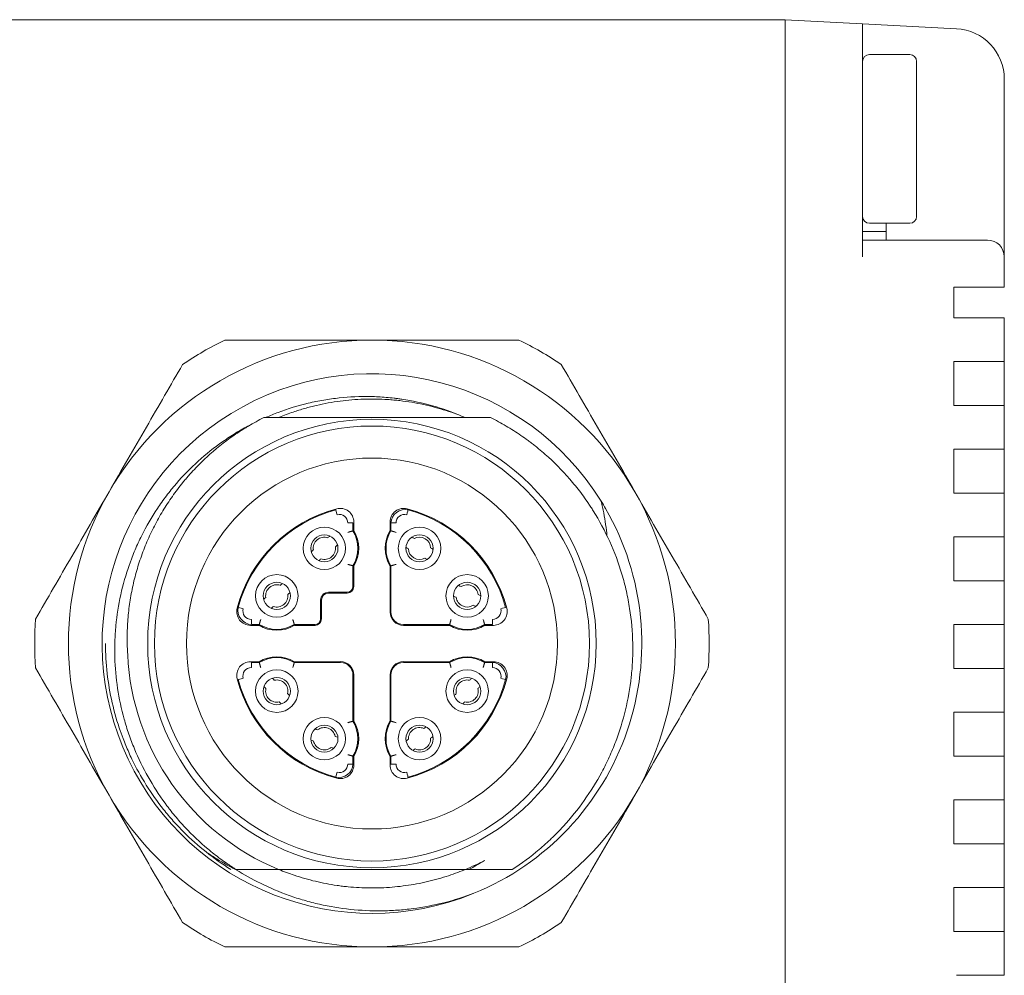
# Model space of a CAD drawing. Header units: millimetres. Extents: x 0 to 420, y 0 to 297.
# Tile 27 of 44: x 226 to 256, y 148 to 177. Entities that reach past the tile are written whole.
import ezdxf

# ---------------------------------------------------------------- set-up
doc = ezdxf.new("R2010")
doc.units = ezdxf.units.MM
doc.layers.add('1', color=7, linetype='Continuous', true_color=0xffffff)

msp = doc.modelspace()

# ---------------------------------------------------------------- linework, layer by layer
at = {"layer": '1', "color": 250, "linetype": 'Continuous', "lineweight": 18}
for p, q in [((249.114, 176.75), (217.114, 176.75)), ((249.114, 176.75), (251.414, 176.63)), ((249.114, 176.75), (249.114, 176.75)), ((251.414, 176.63), (254.193, 176.484)), ((251.414, 172.635), (251.414, 176.63)), ((252.814, 175.715), (251.614, 175.715)), ((253.014, 173.215), (253.014, 175.515)), ((255.614, 174.986), (255.614, 173.215)), ((253.014, 173.215), (253.014, 170.915)), ((255.614, 173.215), (255.614, 169.715)), ((249.114, 172.754), (249.114, 130.75)), ((251.414, 169.715), (251.414, 172.635)), ((251.614, 170.715), (252.814, 170.715)), ((252.114, 170.715), (252.114, 170.465)), ((252.114, 170.465), (251.414, 170.465)), ((254.167, 170.215), (251.414, 170.215)), ((252.114, 170.465), (252.114, 170.215)), ((255.114, 170.215), (254.167, 170.215)), ((255.614, 169.715), (255.614, 168.815)), ((254.114, 167.91), (254.114, 168.815)), ((254.114, 168.815), (254.193, 168.815)), ((255.614, 168.815), (254.193, 168.815)), ((254.193, 167.91), (254.114, 167.91)), ((254.193, 167.91), (255.614, 167.91)), ((255.614, 166.61), (255.614, 167.91)), ((254.114, 165.31), (254.114, 166.61)), ((254.114, 166.61), (254.193, 166.61)), ((255.614, 166.61), (254.193, 166.61)), ((255.614, 166.61), (255.614, 165.31)), ((254.193, 165.31), (254.114, 165.31)), ((254.193, 165.31), (255.614, 165.31)), ((255.614, 165.31), (255.614, 164.01)), ((254.114, 162.71), (254.114, 164.01)), ((254.193, 164.01), (254.114, 164.01)), ((255.614, 164.01), (254.193, 164.01)), ((255.614, 164.01), (255.614, 162.71)), ((254.193, 162.71), (254.114, 162.71)), ((254.193, 162.71), (255.614, 162.71)), ((255.614, 162.71), (255.614, 161.41)), ((236.325, 161.856), (236.325, 161.598)), ((237.403, 161.598), (237.403, 161.856)), ((237.427, 161.825), (237.427, 161.592)), ((236.325, 161.598), (236.302, 161.592)), ((237.427, 161.592), (237.403, 161.598)), ((254.114, 160.11), (254.114, 161.41)), ((254.193, 161.41), (254.114, 161.41)), ((255.614, 161.41), (254.193, 161.41)), ((255.614, 161.41), (255.614, 160.11)), ((236.302, 160.554), (236.325, 160.547)), ((236.325, 160.547), (236.325, 159.939)), ((237.403, 160.547), (237.427, 160.554)), ((237.403, 159.183), (237.403, 160.547)), ((254.193, 160.11), (254.114, 160.11)), ((254.193, 160.11), (255.614, 160.11)), ((255.614, 160.11), (255.614, 158.81)), ((236.133, 159.747), (235.579, 159.747)), ((235.368, 159.536), (235.368, 158.981)), ((233.516, 158.789), (233.259, 158.789)), ((233.29, 158.813), (233.523, 158.813)), ((233.523, 158.813), (233.516, 158.789)), ((234.568, 158.789), (234.561, 158.813)), ((235.176, 158.789), (234.568, 158.789)), ((237.797, 158.813), (239.168, 158.813)), ((239.161, 158.789), (237.797, 158.789)), ((239.168, 158.813), (239.161, 158.789)), ((240.212, 158.789), (240.206, 158.813)), ((240.47, 158.789), (240.212, 158.789)), ((254.114, 157.51), (254.114, 158.81)), ((254.193, 158.81), (254.114, 158.81)), ((255.614, 158.81), (254.193, 158.81)), ((255.614, 158.81), (255.614, 157.51)), ((233.259, 157.711), (233.516, 157.711)), ((233.516, 157.711), (233.523, 157.688)), ((234.561, 157.688), (234.568, 157.711)), ((235.932, 157.688), (234.561, 157.688)), ((234.568, 157.711), (235.932, 157.711)), ((237.797, 157.711), (239.161, 157.711)), ((239.161, 157.711), (239.168, 157.688)), ((240.206, 157.688), (240.212, 157.711)), ((240.439, 157.688), (240.206, 157.688)), ((240.212, 157.711), (240.47, 157.711)), ((254.193, 157.51), (254.114, 157.51)), ((254.193, 157.51), (255.614, 157.51)), ((255.614, 157.51), (255.614, 156.21)), ((236.325, 157.318), (236.325, 155.954)), ((237.403, 155.954), (237.403, 157.318)), ((237.427, 157.318), (237.427, 155.947)), ((254.114, 154.91), (254.114, 156.21)), ((254.193, 156.21), (254.114, 156.21)), ((255.614, 156.21), (254.193, 156.21)), ((255.614, 156.21), (255.614, 154.91)), ((236.325, 155.954), (236.302, 155.947)), ((237.427, 155.947), (237.403, 155.954)), ((236.302, 154.909), (236.325, 154.902)), ((236.302, 154.676), (236.302, 154.909)), ((236.325, 154.902), (236.325, 154.645)), ((237.403, 154.902), (237.427, 154.909)), ((237.403, 154.645), (237.403, 154.902)), ((254.193, 154.91), (254.114, 154.91)), ((254.193, 154.91), (255.614, 154.91)), ((255.614, 154.91), (255.614, 153.61)), ((254.114, 152.31), (254.114, 153.61)), ((254.193, 153.61), (254.114, 153.61)), ((255.614, 153.61), (254.193, 153.61)), ((255.614, 153.61), (255.614, 152.31)), ((254.193, 152.31), (254.114, 152.31)), ((254.193, 152.31), (255.614, 152.31)), ((255.614, 152.31), (255.614, 151.01)), ((254.114, 149.71), (254.114, 151.01)), ((254.193, 151.01), (254.114, 151.01)), ((255.614, 151.01), (254.193, 151.01)), ((255.614, 151.01), (255.614, 149.71)), ((254.193, 149.71), (254.114, 149.71)), ((254.193, 149.71), (255.614, 149.71)), ((255.614, 149.71), (255.614, 148.41)), ((255.614, 148.41), (254.193, 148.41))]:
    msp.add_line(p, q, dxfattribs=at)
at = {"layer": '1', "color": 250, "linetype": 'Continuous', "lineweight": 13}
for p, q in [((249.114, 176.75), (251.414, 176.63)), ((254.193, 176.484), (251.414, 176.63)), ((255.614, 173.215), (255.614, 174.986)), ((254.167, 170.215), (251.414, 170.215)), ((255.614, 169.715), (255.614, 168.815)), ((255.614, 167.91), (255.614, 166.61)), ((255.614, 165.31), (255.614, 164.01)), ((255.614, 162.71), (255.614, 161.41)), ((236.301, 161.592), (236.301, 161.825)), ((237.428, 161.825), (237.428, 161.592)), ((236.301, 159.939), (236.301, 160.554)), ((237.428, 160.554), (237.428, 159.183)), ((255.614, 160.11), (255.614, 158.81)), ((235.413, 159.702), (235.43, 159.685)), ((235.579, 159.771), (236.133, 159.771)), ((236.252, 159.82), (236.269, 159.803)), ((235.343, 158.981), (235.343, 159.536)), ((235.295, 158.862), (235.312, 158.845)), ((237.535, 158.921), (237.518, 158.905)), ((233.29, 158.814), (233.523, 158.814)), ((234.561, 158.814), (235.176, 158.814)), ((237.797, 158.814), (239.168, 158.814)), ((240.205, 158.814), (240.439, 158.814)), ((233.523, 157.687), (233.29, 157.687)), ((235.932, 157.687), (234.561, 157.687)), ((239.168, 157.687), (237.797, 157.687)), ((240.439, 157.687), (240.205, 157.687)), ((236.193, 157.579), (236.21, 157.596)), ((237.535, 157.579), (237.518, 157.596)), ((255.614, 157.51), (255.614, 156.21)), ((236.301, 155.947), (236.301, 157.318)), ((237.428, 157.318), (237.428, 155.947)), ((236.301, 154.676), (236.301, 154.909)), ((237.428, 154.909), (237.428, 154.676)), ((255.614, 154.91), (255.614, 153.61)), ((255.614, 152.31), (255.614, 151.01)), ((255.614, 149.71), (255.614, 148.41))]:
    msp.add_line(p, q, dxfattribs=at)
for centre, radius, start, end in [((254.114, 174.986), 1.5, 0, 87), ((236.864, 158.25), 6.45, 0, 180), ((236.864, 158.25), 4.105, 105.1211, 164.8789), ((236.864, 158.25), 4.105, 15.1211, 74.8789), ((235.453, 161.073), 0.994, 328.5324, 31.4676), ((238.275, 161.073), 0.994, 148.5324, 211.4676), ((235.579, 159.536), 0.236, 90, 180), ((236.133, 159.939), 0.167, 270, 0), ((237.797, 159.183), 0.369, 180, 270), ((235.176, 158.981), 0.167, 270, 0), ((234.042, 159.662), 0.994, 238.5324, 301.4676), ((239.687, 159.662), 0.994, 238.5324, 301.4676), ((236.864, 158.25), 6.45, 180, 0), ((234.042, 156.839), 0.994, 58.5324, 121.4676), ((235.932, 157.318), 0.369, 360, 90), ((237.797, 157.318), 0.369, 90, 180), ((239.687, 156.839), 0.994, 58.5324, 121.4676), ((236.864, 158.25), 4.105, 195.1211, 254.8789), ((236.864, 158.25), 4.105, 285.1211, 344.8789), ((235.453, 155.428), 0.994, 328.5324, 31.4676), ((238.275, 155.428), 0.994, 148.5324, 211.4676)]:
    msp.add_arc(centre, radius, start, end, dxfattribs=at)
at = {"layer": '1', "color": 250, "linetype": 'Continuous', "lineweight": 18}
for centre, radius, start, end in [((254.114, 174.986), 1.5, 0, 87), ((251.614, 175.515), 0.2, 90, 180), ((252.814, 175.515), 0.2, 0, 90), ((251.614, 170.915), 0.2, 180, 270), ((252.814, 170.915), 0.2, 270, 0), ((255.114, 169.715), 0.5, 0, 90), ((236.864, 158.25), 9, 90, 150), ((236.864, 158.25), 10, 115.8419, 124.1581), ((236.864, 158.25), 9, 30, 90), ((236.864, 158.25), 10, 55.8419, 64.1581), ((236.864, 158.25), 8, 31.8129, 292.2004), ((236.864, 158.25), 7.25, 67.6675, 68.3074), ((236.864, 158.25), 6.65, 0, 180), ((236.864, 158.25), 5.5, 90, 270), ((236.864, 158.25), 5.5, 270, 90), ((236.864, 158.25), 9, 150, 210), ((236.864, 158.25), 9, 330, 30), ((236.864, 158.25), 8, 30, 31.8129), ((236.864, 158.25), 4.13, 104.6461, 165.3539), ((236.864, 158.25), 4.13, 14.6461, 75.3539), ((236.864, 158.25), 8, 292.2004, 30), ((235.453, 161.073), 0.63, 90, 270), ((235.453, 161.073), 0.403, 360, 180), ((235.453, 161.073), 0.63, 270, 90), ((235.453, 161.073), 1.018, 328.9247, 31.0753), ((238.275, 161.073), 1.018, 148.9247, 211.0753), ((238.275, 161.073), 0.63, 90, 270), ((238.275, 161.073), 0.403, 360, 180), ((238.275, 161.073), 0.63, 270, 90), ((235.453, 161.073), 0.33, 72.0259, 187.9741), ((238.275, 161.073), 0.33, 2.0259, 117.9741), ((235.453, 161.073), 0.403, 180, 360), ((235.453, 161.073), 0.33, 252.0259, 7.9741), ((238.275, 161.073), 0.403, 180, 360), ((238.275, 161.073), 0.33, 182.0259, 297.9741), ((234.042, 159.662), 0.63, 90, 270), ((234.042, 159.662), 0.63, 270, 90), ((239.687, 159.662), 0.63, 90, 270), ((239.687, 159.662), 0.63, 270, 90), ((234.042, 159.662), 0.403, 360, 180), ((234.042, 159.662), 0.33, 72.0259, 187.9741), ((239.687, 159.662), 0.403, 360, 180), ((239.687, 159.662), 0.33, 7.0259, 122.9741), ((234.042, 159.662), 0.33, 252.0259, 7.9741), ((235.579, 159.536), 0.235, 90, 180), ((235.579, 159.536), 0.211, 90, 180), ((236.133, 159.939), 0.192, 270, 0), ((236.133, 159.939), 0.168, 270, 0), ((234.042, 159.662), 0.403, 180, 360), ((239.687, 159.662), 0.403, 180, 360), ((239.687, 159.662), 0.33, 187.0259, 302.9741), ((237.797, 159.183), 0.394, 180, 270), ((237.797, 159.183), 0.37, 180, 270), ((236.864, 158.25), 10, 175.8419, 184.1581), ((235.176, 158.981), 0.192, 270, 360), ((235.176, 158.981), 0.168, 270, 0), ((236.864, 158.25), 10, 355.8419, 4.1581), ((234.042, 159.662), 1.018, 238.9247, 301.0753), ((239.687, 159.662), 1.018, 238.9247, 301.0753), ((236.864, 158.25), 6.65, 180, 0), ((236.864, 158.25), 7.25, 182.6267, 247.5387), ((234.042, 156.839), 1.018, 58.9247, 121.0753), ((235.932, 157.318), 0.394, 0, 90), ((235.932, 157.318), 0.37, 360, 90), ((237.797, 157.318), 0.394, 90, 180), ((237.797, 157.318), 0.37, 90, 180), ((239.687, 156.839), 1.018, 58.9247, 121.0753), ((234.042, 156.839), 0.63, 90, 270), ((234.042, 156.839), 0.63, 270, 90), ((239.687, 156.839), 0.63, 90, 270), ((239.687, 156.839), 0.63, 270, 90), ((236.864, 158.25), 4.13, 194.6461, 255.3539), ((234.042, 156.839), 0.403, 0, 180), ((234.042, 156.839), 0.33, 347.0259, 102.9741), ((236.864, 158.25), 4.13, 284.6461, 345.3539), ((239.687, 156.839), 0.403, 360, 180), ((239.687, 156.839), 0.33, 77.0259, 192.9741), ((234.042, 156.839), 0.403, 180, 0), ((234.042, 156.839), 0.33, 167.0259, 282.9741), ((239.687, 156.839), 0.403, 180, 360), ((239.687, 156.839), 0.33, 257.0259, 12.9741), ((235.453, 155.428), 0.63, 90, 270), ((235.453, 155.428), 0.63, 270, 90), ((235.453, 155.428), 1.018, 328.9247, 31.0753), ((238.275, 155.428), 1.018, 148.9247, 211.0753), ((238.275, 155.428), 0.995, 148.5452, 211.4548), ((238.275, 155.428), 0.63, 90, 270), ((238.275, 155.428), 0.63, 270, 90), ((235.453, 155.428), 0.403, 0, 180), ((235.453, 155.428), 0.33, 12.0259, 127.9741), ((238.275, 155.428), 0.403, 360, 180), ((238.275, 155.428), 0.33, 67.0259, 182.9741), ((235.453, 155.428), 0.403, 180, 0), ((235.453, 155.428), 0.33, 192.0259, 307.9741), ((238.275, 155.428), 0.403, 180, 360), ((238.275, 155.428), 0.33, 247.0259, 2.9741), ((236.864, 158.25), 9, 210, 270), ((236.864, 158.25), 9, 270, 330), ((236.864, 158.25), 7.9, 231.4772, 238.0061), ((236.864, 158.25), 7.25, 292.4613, 297.417), ((236.864, 158.25), 10, 235.8419, 244.1581), ((236.864, 158.25), 10, 295.8419, 304.1581)]:
    msp.add_arc(centre, radius, start, end, dxfattribs=at)
at = {"layer": '1', "color": 250, "linetype": 'Continuous', "lineweight": 18, "extrusion": (-1.91347e-06, -2.04202e-06, 1)}
msp.add_arc((235.898, 161.825, -0.001), 0.252, 359.9992, 105.1184, dxfattribs=at)
at = {"layer": '1', "color": 250, "linetype": 'Continuous', "lineweight": 18, "extrusion": (1.95921e-06, -2.17849e-06, 1)}
msp.add_arc((237.83, 161.825, 0), 0.252, 74.8816, 180.0008, dxfattribs=at)
at = {"layer": '1', "color": 250, "linetype": 'Continuous', "lineweight": 18, "extrusion": (2.17849e-06, 1.9592e-06, 1)}
msp.add_arc((233.289, 159.216, 0.001), 0.252, 164.8816, 270.0008, dxfattribs=at)
at = {"layer": '1', "color": 250, "linetype": 'Continuous', "lineweight": 18, "extrusion": (-2.04202e-06, 1.91347e-06, 1)}
msp.add_arc((240.439, 159.216, 0), 0.252, 269.9992, 15.1183, dxfattribs=at)
at = {"layer": '1', "color": 250, "linetype": 'Continuous', "lineweight": 18, "extrusion": (2.04202e-06, -1.91347e-06, 1)}
msp.add_arc((233.289, 157.285, 0), 0.252, 89.9992, 195.1183, dxfattribs=at)
at = {"layer": '1', "color": 250, "linetype": 'Continuous', "lineweight": 18, "extrusion": (-2.17849e-06, -1.95921e-06, 1)}
msp.add_arc((240.439, 157.285, -0.001), 0.252, 344.8784, 90.0008, dxfattribs=at)
at = {"layer": '1', "color": 250, "linetype": 'Continuous', "lineweight": 18, "extrusion": (-1.9592e-06, 2.17849e-06, 1)}
msp.add_arc((235.898, 154.676, 0), 0.252, 254.8816, 0.0008, dxfattribs=at)
at = {"layer": '1', "color": 250, "linetype": 'Continuous', "lineweight": 18, "extrusion": (1.91347e-06, 2.04202e-06, 1)}
msp.add_arc((237.83, 154.676, 0.001), 0.252, 179.9992, 285.1184, dxfattribs=at)
at = {"layer": '1', "color": 250, "linetype": 'Continuous', "lineweight": 18}
for centre, major_axis, ratio, start_param, end_param in [((235.833, 162.068), (-0.039, 0.146), 0.000002, 0.005235, 1.570804), ((235.922, 161.856), (0.246, 0.319), 0.999963, 5.368724, 7.195603), ((237.806, 161.856), (0.246, -0.319), 0.999963, 2.229175, 4.056054), ((237.896, 162.068), (-0.039, -0.146), 0.000002, 1.570789, 3.136358), ((236.15, 161.825), (-0.151, 0), 0.000002, 1.570807, 3.136358), ((237.578, 161.825), (-0.151, 0), 0.000002, 0.005234, 1.570786), ((233.259, 159.192), (0.319, 0.246), 0.999963, 2.229175, 4.056054), ((233.046, 159.282), (0.146, -0.039), 0.000002, 1.57078, 3.136358), ((240.47, 159.192), (0.319, -0.246), 0.999963, 5.368724, 7.195603), ((240.682, 159.282), (0.146, 0.039), 0.000002, 0.005235, 1.570804), ((233.29, 158.964), (0, -0.151), 0.000002, 0.005234, 1.570804), ((240.439, 158.964), (0, 0.151), 0.000002, 1.570807, 3.136359), ((233.259, 157.308), (-0.319, 0.246), 0.999963, 5.368724, 7.195603), ((233.29, 157.536), (0, -0.151), 0.000002, 1.570807, 3.136358), ((240.439, 157.536), (0, 0.151), 0.000002, 0.005234, 1.570804), ((240.47, 157.308), (-0.319, -0.246), 0.999963, 2.229175, 4.056054), ((233.046, 157.219), (-0.146, -0.039), 0.000002, 0.005235, 1.570804), ((240.682, 157.219), (-0.146, 0.039), 0.000002, 1.57078, 3.136358), ((235.922, 154.645), (-0.246, 0.319), 0.999963, 2.229175, 4.056054), ((236.15, 154.676), (0.151, 0), 0.000002, 0.005234, 1.570804), ((237.806, 154.645), (-0.246, -0.319), 0.999963, 5.368724, 7.195603), ((237.578, 154.676), (0.151, 0), 0.000002, 1.570789, 3.136358), ((235.833, 154.432), (0.039, 0.146), 0.000002, 1.57078, 3.136358), ((237.896, 154.432), (0.039, -0.146), 0.000002, 0.005235, 1.570813)]:
    msp.add_ellipse(centre, major_axis=major_axis, ratio=ratio, start_param=start_param, end_param=end_param, dxfattribs=at)
for points, knots in [([(249.114, 172.754), (249.114, 173.277), (249.114, 173.8), (249.114, 174.766), (249.114, 175.209), (249.114, 175.948), (249.114, 176.244), (249.114, 176.645), (249.114, 176.75), (249.114, 176.75)], [0, 0, 0, 0, 0.25, 0.25, 0.5, 0.5, 0.75, 0.75, 1, 1, 1, 1]), ([(236.864, 167.25), (236.489, 167.25), (236.117, 167.25), (235.379, 167.25), (235.014, 167.25), (233.925, 167.25), (233.211, 167.25), (232.505, 167.25)], [0, 0, 0, 0, 0.25, 0.25, 0.5, 0.5, 1, 1, 1, 1]), ([(241.223, 167.25), (240.517, 167.25), (239.803, 167.25), (238.715, 167.25), (238.349, 167.25), (237.612, 167.25), (237.24, 167.25), (236.864, 167.25)], [0, 0, 0, 0, 0.5, 0.5, 0.75, 0.75, 1, 1, 1, 1]), ([(231.249, 166.525), (230.897, 165.914), (230.54, 165.296), (229.995, 164.353), (229.813, 164.036), (229.444, 163.398), (229.258, 163.076), (229.07, 162.75)], [0, 0, 0, 0, 0.5, 0.5, 0.75, 0.75, 1, 1, 1, 1]), ([(244.658, 162.75), (244.471, 163.076), (244.285, 163.398), (243.916, 164.036), (243.733, 164.353), (243.189, 165.296), (242.832, 165.914), (242.479, 166.525)], [0, 0, 0, 0, 0.25, 0.25, 0.5, 0.5, 1, 1, 1, 1]), ([(239.544, 164.987), (239.256, 165.11), (238.963, 165.214), (238.365, 165.384), (238.061, 165.449), (237.713, 165.501), (237.674, 165.507), (237.596, 165.517), (237.48, 165.532), (237.364, 165.543), (237.131, 165.563), (236.976, 165.571), (236.512, 165.58), (236.204, 165.567), (235.742, 165.518), (235.588, 165.497), (235.357, 165.457), (235.28, 165.443), (235.127, 165.411), (235.051, 165.395), (234.671, 165.304), (234.375, 165.214), (233.964, 165.059), (233.842, 165.01), (233.723, 164.958)], [0, 0, 0, 0, 0.155703, 0.155703, 0.311405, 0.311405, 0.330868, 0.330868, 0.350331, 0.389257, 0.389257, 0.467108, 0.467108, 0.62281, 0.62281, 0.700662, 0.700662, 0.739587, 0.739587, 0.778513, 0.778513, 0.934216, 0.934216, 1, 1, 1, 1]), ([(239.379, 165.05), (239.168, 165.128), (238.955, 165.196), (238.51, 165.315), (238.279, 165.365), (237.928, 165.423), (237.81, 165.439), (237.632, 165.46), (237.572, 165.466), (237.453, 165.477), (237.394, 165.481), (237.097, 165.501), (236.86, 165.504), (236.389, 165.489), (236.153, 165.469), (235.684, 165.408), (235.451, 165.365), (235.16, 165.297), (235.101, 165.283), (234.986, 165.253), (234.814, 165.206), (234.644, 165.153), (234.393, 165.068), (234.256, 165.016), (234.12, 164.961)], [0, 0, 0, 0, 0.12538, 0.12538, 0.257498, 0.257498, 0.323557, 0.323557, 0.356586, 0.356586, 0.389615, 0.389615, 0.521733, 0.521733, 0.653851, 0.653851, 0.785969, 0.785969, 0.818998, 0.818998, 0.852028, 0.918087, 0.918087, 1, 1, 1, 1]), ([(233.282, 164.748), (233.267, 164.74), (233.253, 164.733), (233.17, 164.689), (233.101, 164.652), (232.966, 164.574), (232.898, 164.535), (232.698, 164.412), (232.568, 164.327), (232.186, 164.06), (231.945, 163.868), (231.486, 163.453), (231.269, 163.231), (231.039, 162.964), (231.014, 162.935), (230.963, 162.875), (230.889, 162.784), (230.817, 162.692), (230.676, 162.506), (230.586, 162.38), (230.33, 161.993), (230.175, 161.726), (229.967, 161.31), (229.902, 161.169), (229.81, 160.954), (229.781, 160.882), (229.738, 160.772), (229.724, 160.736), (229.697, 160.662), (229.578, 160.332), (229.482, 159.997), (229.349, 159.393), (229.301, 159.088), (229.257, 158.624), (229.247, 158.468), (229.237, 158.155), (229.236, 157.999), (229.249, 157.534), (229.277, 157.226), (229.369, 156.615), (229.434, 156.312), (229.538, 155.936), (229.56, 155.861), (229.606, 155.712), (229.631, 155.637), (229.707, 155.416), (229.762, 155.271), (229.939, 154.842), (230.075, 154.564), (230.378, 154.025), (230.546, 153.764), (230.754, 153.48), (230.778, 153.449), (230.825, 153.386), (230.896, 153.294), (231.067, 153.082), (231.221, 152.907), (231.538, 152.569), (231.763, 152.357), (232.118, 152.058), (232.24, 151.962), (232.428, 151.823), (232.491, 151.777), (232.587, 151.71), (232.62, 151.688), (232.684, 151.644), (232.717, 151.623), (232.768, 151.589), (232.786, 151.577), (232.805, 151.566)], [0, 0, 0, 0, 0.003037, 0.003037, 0.017638, 0.017638, 0.032239, 0.032239, 0.061441, 0.061441, 0.119846, 0.119846, 0.17825, 0.17825, 0.185551, 0.185551, 0.192851, 0.207452, 0.207452, 0.236655, 0.236655, 0.295059, 0.295059, 0.324261, 0.324261, 0.338862, 0.338862, 0.346163, 0.346163, 0.353463, 0.411868, 0.411868, 0.470272, 0.470272, 0.499474, 0.499474, 0.528677, 0.528677, 0.587081, 0.587081, 0.645485, 0.645485, 0.660086, 0.660086, 0.674688, 0.674688, 0.70389, 0.70389, 0.762294, 0.762294, 0.820699, 0.820699, 0.827999, 0.827999, 0.8353, 0.849901, 0.879103, 0.879103, 0.937507, 0.937507, 0.966709, 0.966709, 0.981311, 0.981311, 0.988611, 0.988611, 0.995912, 0.995912, 1, 1, 1, 1]), ([(233.659, 164.95), (233.504, 164.872), (233.352, 164.789), (233.166, 164.678), (233.129, 164.656), (233.055, 164.61), (232.946, 164.541), (232.838, 164.469), (232.485, 164.224), (232.218, 164.009), (231.84, 163.661), (231.718, 163.54), (231.541, 163.352), (231.454, 163.256), (231.369, 163.158), (231.314, 163.092), (231.286, 163.059), (231.149, 162.891), (231.045, 162.754), (230.847, 162.473), (230.753, 162.33), (230.576, 162.037), (230.408, 161.738), (230.262, 161.427), (230.16, 161.189), (230.127, 161.109), (230.065, 160.947), (230.035, 160.866), (229.951, 160.621), (229.85, 160.293), (229.773, 159.96), (229.707, 159.624), (229.681, 159.455), (229.639, 159.114), (229.624, 158.943), (229.611, 158.684), (229.608, 158.597), (229.605, 158.424), (229.605, 158.337), (229.607, 158.25)], [0, 0, 0, 0, 0.0625, 0.0625, 0.078125, 0.078125, 0.09375, 0.125, 0.125, 0.25, 0.25, 0.3125, 0.3125, 0.34375, 0.359375, 0.359375, 0.375, 0.375, 0.4375, 0.4375, 0.5, 0.5, 0.5625, 0.625, 0.625, 0.65625, 0.65625, 0.6875, 0.6875, 0.75, 0.8125, 0.8125, 0.875, 0.875, 0.9375, 0.9375, 0.96875, 0.96875, 1, 1, 1, 1]), ([(240.383, 164.95), (240.118, 164.95), (239.851, 164.95), (239.309, 164.95), (239.035, 164.95), (238.479, 164.95), (238.197, 164.95), (237.767, 164.95), (237.623, 164.95), (237.404, 164.95), (237.331, 164.95), (237.184, 164.95), (237.111, 164.95), (236.745, 164.95), (236.456, 164.95), (235.882, 164.95), (235.598, 164.95), (235.035, 164.95), (234.756, 164.95), (234.41, 164.95), (234.34, 164.95), (234.203, 164.95), (233.997, 164.95), (233.794, 164.95), (233.659, 164.95)], [0, 0, 0, 0, 0.125, 0.125, 0.25, 0.25, 0.375, 0.375, 0.4375, 0.4375, 0.46875, 0.46875, 0.5, 0.5, 0.625, 0.625, 0.75, 0.75, 0.875, 0.875, 0.90625, 0.90625, 0.9375, 1, 1, 1, 1]), ([(244.597, 158.25), (244.59, 158.599), (244.559, 158.945), (244.479, 159.46), (244.447, 159.631), (244.389, 159.886), (244.368, 159.971), (244.324, 160.139), (244.301, 160.223), (244.177, 160.638), (244.056, 160.96), (243.772, 161.588), (243.609, 161.892), (243.401, 162.224), (243.377, 162.261), (243.33, 162.334), (243.257, 162.443), (243.183, 162.549), (243.03, 162.76), (242.924, 162.896), (242.592, 163.292), (242.354, 163.541), (241.971, 163.89), (241.839, 164.002), (241.668, 164.137), (241.634, 164.164), (241.564, 164.217), (241.46, 164.296), (241.353, 164.371), (241.138, 164.519), (240.992, 164.612), (240.692, 164.789), (240.539, 164.872), (240.383, 164.95)], [0, 0, 0, 0, 0.125, 0.125, 0.1875, 0.1875, 0.21875, 0.21875, 0.25, 0.25, 0.375, 0.375, 0.5, 0.5, 0.515625, 0.515625, 0.53125, 0.5625, 0.5625, 0.625, 0.625, 0.75, 0.75, 0.8125, 0.8125, 0.828125, 0.828125, 0.84375, 0.875, 0.875, 0.9375, 0.9375, 1, 1, 1, 1]), ([(229.07, 162.75), (228.882, 162.425), (228.696, 162.103), (228.327, 161.464), (228.145, 161.148), (227.601, 160.205), (227.243, 159.587), (226.891, 158.975)], [0, 0, 0, 0, 0.25, 0.25, 0.5, 0.5, 1, 1, 1, 1]), ([(246.838, 158.975), (246.485, 159.587), (246.128, 160.205), (245.584, 161.148), (245.401, 161.464), (245.032, 162.103), (244.846, 162.425), (244.658, 162.75)], [0, 0, 0, 0, 0.5, 0.5, 0.75, 0.75, 1, 1, 1, 1]), ([(243.831, 161.459), (243.829, 161.48), (243.804, 161.727), (243.765, 161.978), (243.719, 162.208)], [0, 0, 0, 0, 0.08707, 1, 1, 1, 1]), ([(236.15, 161.547), (236.16, 161.55), (236.17, 161.553), (236.189, 161.559), (236.198, 161.562), (236.216, 161.567), (236.225, 161.57), (236.241, 161.574), (236.249, 161.577), (236.259, 161.58), (236.263, 161.581), (236.269, 161.583), (236.272, 161.583), (236.281, 161.586), (236.285, 161.587), (236.293, 161.589), (236.296, 161.59), (236.3, 161.591), (236.301, 161.592), (236.302, 161.592)], [0, 0, 0, 0, 0.125, 0.125, 0.25, 0.25, 0.375, 0.375, 0.5, 0.5, 0.5625, 0.5625, 0.625, 0.625, 0.75, 0.75, 0.875, 0.875, 1, 1, 1, 1]), ([(237.578, 161.547), (237.569, 161.55), (237.559, 161.553), (237.54, 161.559), (237.531, 161.562), (237.513, 161.567), (237.504, 161.57), (237.487, 161.574), (237.48, 161.577), (237.469, 161.58), (237.466, 161.581), (237.459, 161.583), (237.456, 161.583), (237.448, 161.586), (237.443, 161.587), (237.435, 161.589), (237.432, 161.59), (237.428, 161.591), (237.427, 161.592), (237.427, 161.592)], [0, 0, 0, 0, 0.125, 0.125, 0.25, 0.25, 0.375, 0.375, 0.5, 0.5, 0.5625, 0.5625, 0.625, 0.625, 0.75, 0.75, 0.875, 0.875, 1, 1, 1, 1]), ([(236.15, 160.598), (236.16, 160.595), (236.17, 160.592), (236.189, 160.587), (236.198, 160.584), (236.216, 160.578), (236.225, 160.576), (236.241, 160.571), (236.249, 160.569), (236.259, 160.566), (236.263, 160.565), (236.269, 160.563), (236.272, 160.562), (236.281, 160.56), (236.285, 160.558), (236.293, 160.556), (236.296, 160.555), (236.3, 160.554), (236.301, 160.554), (236.302, 160.554)], [0, 0, 0, 0, 0.125, 0.125, 0.25, 0.25, 0.375, 0.375, 0.5, 0.5, 0.5625, 0.5625, 0.625, 0.625, 0.75, 0.75, 0.875, 0.875, 1, 1, 1, 1]), ([(237.427, 160.554), (237.427, 160.554), (237.428, 160.554), (237.431, 160.555), (237.432, 160.555), (237.435, 160.556), (237.437, 160.557), (237.443, 160.558), (237.448, 160.56), (237.456, 160.562), (237.459, 160.563), (237.466, 160.565), (237.469, 160.566), (237.48, 160.569), (237.487, 160.571), (237.504, 160.576), (237.512, 160.578), (237.53, 160.584), (237.54, 160.587), (237.554, 160.591), (237.559, 160.592), (237.568, 160.595), (237.573, 160.597), (237.578, 160.598)], [0, 0, 0, 0, 0.125, 0.125, 0.1875, 0.1875, 0.25, 0.25, 0.375, 0.375, 0.4375, 0.4375, 0.5, 0.5, 0.625, 0.625, 0.75, 0.75, 0.875, 0.875, 0.9375, 0.9375, 1, 1, 1, 1]), ([(233.567, 158.964), (233.566, 158.959), (233.564, 158.955), (233.561, 158.945), (233.56, 158.94), (233.556, 158.926), (233.553, 158.917), (233.547, 158.899), (233.545, 158.89), (233.54, 158.873), (233.538, 158.866), (233.535, 158.855), (233.534, 158.852), (233.532, 158.845), (233.531, 158.842), (233.529, 158.834), (233.527, 158.829), (233.526, 158.823), (233.525, 158.822), (233.524, 158.819), (233.524, 158.817), (233.523, 158.814), (233.523, 158.813), (233.523, 158.813)], [0, 0, 0, 0, 0.0625, 0.0625, 0.125, 0.125, 0.25, 0.25, 0.375, 0.375, 0.5, 0.5, 0.5625, 0.5625, 0.625, 0.625, 0.75, 0.75, 0.8125, 0.8125, 0.875, 0.875, 1, 1, 1, 1]), ([(234.516, 158.964), (234.518, 158.959), (234.519, 158.955), (234.522, 158.945), (234.524, 158.94), (234.528, 158.926), (234.531, 158.917), (234.536, 158.899), (234.539, 158.89), (234.544, 158.873), (234.546, 158.866), (234.549, 158.855), (234.55, 158.852), (234.552, 158.845), (234.553, 158.842), (234.555, 158.834), (234.556, 158.829), (234.558, 158.823), (234.558, 158.822), (234.559, 158.819), (234.56, 158.817), (234.561, 158.814), (234.561, 158.813), (234.561, 158.813)], [0, 0, 0, 0, 0.0625, 0.0625, 0.125, 0.125, 0.25, 0.25, 0.375, 0.375, 0.5, 0.5, 0.5625, 0.5625, 0.625, 0.625, 0.75, 0.75, 0.8125, 0.8125, 0.875, 0.875, 1, 1, 1, 1]), ([(239.212, 158.964), (239.209, 158.955), (239.206, 158.945), (239.2, 158.926), (239.198, 158.917), (239.192, 158.899), (239.19, 158.89), (239.185, 158.874), (239.183, 158.866), (239.18, 158.855), (239.179, 158.852), (239.177, 158.845), (239.176, 158.842), (239.174, 158.834), (239.172, 158.829), (239.17, 158.821), (239.169, 158.818), (239.168, 158.814), (239.168, 158.813), (239.168, 158.813)], [0, 0, 0, 0, 0.125, 0.125, 0.25, 0.25, 0.375, 0.375, 0.5, 0.5, 0.5625, 0.5625, 0.625, 0.625, 0.75, 0.75, 0.875, 0.875, 1, 1, 1, 1]), ([(240.161, 158.964), (240.164, 158.955), (240.167, 158.945), (240.173, 158.926), (240.176, 158.917), (240.181, 158.899), (240.184, 158.89), (240.188, 158.874), (240.191, 158.866), (240.194, 158.855), (240.195, 158.852), (240.196, 158.845), (240.197, 158.842), (240.2, 158.834), (240.201, 158.829), (240.203, 158.821), (240.204, 158.818), (240.205, 158.814), (240.206, 158.813), (240.206, 158.813)], [0, 0, 0, 0, 0.125, 0.125, 0.25, 0.25, 0.375, 0.375, 0.5, 0.5, 0.5625, 0.5625, 0.625, 0.625, 0.75, 0.75, 0.875, 0.875, 1, 1, 1, 1]), ([(231.944, 152.07), (231.711, 152.255), (231.489, 152.453), (231.175, 152.768), (231.073, 152.875), (230.924, 153.041), (230.876, 153.098), (230.78, 153.211), (230.732, 153.269), (230.5, 153.56), (230.33, 153.801), (230.017, 154.3), (229.874, 154.557), (229.683, 154.955), (229.622, 155.09), (229.537, 155.295), (229.496, 155.399), (229.457, 155.503), (229.432, 155.573), (229.419, 155.608), (229.309, 155.925), (229.227, 156.209), (229.096, 156.782), (229.047, 157.072), (228.981, 157.657), (228.964, 157.952), (228.964, 158.25)], [0, 0, 0, 0, 0.125, 0.125, 0.1875, 0.1875, 0.21875, 0.21875, 0.25, 0.25, 0.375, 0.375, 0.5, 0.5, 0.5625, 0.5625, 0.59375, 0.609375, 0.609375, 0.625, 0.625, 0.75, 0.75, 0.875, 0.875, 1, 1, 1, 1]), ([(241.023, 151.55), (241.303, 151.731), (241.569, 151.929), (241.948, 152.249), (242.072, 152.36), (242.221, 152.503), (242.251, 152.532), (242.31, 152.591), (242.34, 152.62), (242.427, 152.709), (242.484, 152.769), (242.764, 153.074), (242.97, 153.33), (243.35, 153.865), (243.523, 154.145), (243.718, 154.509), (243.756, 154.583), (243.829, 154.731), (243.865, 154.807), (243.968, 155.033), (244.032, 155.186), (244.208, 155.647), (244.304, 155.961), (244.458, 156.599), (244.515, 156.924), (244.561, 157.337), (244.569, 157.42), (244.582, 157.586), (244.587, 157.669), (244.598, 157.918), (244.6, 158.084), (244.597, 158.25)], [0, 0, 0, 0, 0.125, 0.125, 0.1875, 0.1875, 0.203125, 0.203125, 0.21875, 0.21875, 0.25, 0.25, 0.375, 0.375, 0.5, 0.5, 0.53125, 0.53125, 0.5625, 0.5625, 0.625, 0.625, 0.75, 0.75, 0.875, 0.875, 0.90625, 0.90625, 0.9375, 0.9375, 1, 1, 1, 1]), ([(233.523, 157.688), (233.523, 157.688), (233.523, 157.687), (233.524, 157.683), (233.524, 157.682), (233.525, 157.679), (233.526, 157.677), (233.527, 157.672), (233.529, 157.667), (233.531, 157.658), (233.532, 157.655), (233.534, 157.649), (233.535, 157.645), (233.538, 157.635), (233.54, 157.627), (233.545, 157.611), (233.547, 157.602), (233.553, 157.584), (233.556, 157.575), (233.56, 157.56), (233.561, 157.556), (233.564, 157.546), (233.566, 157.541), (233.567, 157.536)], [0, 0, 0, 0, 0.125, 0.125, 0.1875, 0.1875, 0.25, 0.25, 0.375, 0.375, 0.4375, 0.4375, 0.5, 0.5, 0.625, 0.625, 0.75, 0.75, 0.875, 0.875, 0.9375, 0.9375, 1, 1, 1, 1]), ([(234.516, 157.536), (234.519, 157.546), (234.522, 157.556), (234.528, 157.575), (234.531, 157.584), (234.536, 157.602), (234.539, 157.611), (234.544, 157.627), (234.546, 157.635), (234.549, 157.645), (234.55, 157.649), (234.552, 157.655), (234.553, 157.658), (234.555, 157.667), (234.556, 157.671), (234.559, 157.679), (234.559, 157.682), (234.561, 157.686), (234.561, 157.688), (234.561, 157.688)], [0, 0, 0, 0, 0.125, 0.125, 0.25, 0.25, 0.375, 0.375, 0.5, 0.5, 0.5625, 0.5625, 0.625, 0.625, 0.75, 0.75, 0.875, 0.875, 1, 1, 1, 1]), ([(239.212, 157.536), (239.211, 157.541), (239.209, 157.546), (239.206, 157.556), (239.205, 157.56), (239.2, 157.575), (239.198, 157.584), (239.192, 157.602), (239.19, 157.611), (239.185, 157.627), (239.183, 157.635), (239.18, 157.645), (239.179, 157.649), (239.177, 157.655), (239.176, 157.658), (239.174, 157.667), (239.172, 157.672), (239.17, 157.677), (239.17, 157.679), (239.169, 157.682), (239.169, 157.683), (239.168, 157.687), (239.168, 157.688), (239.168, 157.688)], [0, 0, 0, 0, 0.0625, 0.0625, 0.125, 0.125, 0.25, 0.25, 0.375, 0.375, 0.5, 0.5, 0.5625, 0.5625, 0.625, 0.625, 0.75, 0.75, 0.8125, 0.8125, 0.875, 0.875, 1, 1, 1, 1]), ([(240.206, 157.688), (240.206, 157.688), (240.205, 157.687), (240.204, 157.683), (240.204, 157.682), (240.203, 157.679), (240.203, 157.677), (240.201, 157.672), (240.2, 157.667), (240.197, 157.658), (240.196, 157.655), (240.195, 157.649), (240.194, 157.645), (240.191, 157.635), (240.188, 157.627), (240.184, 157.611), (240.181, 157.602), (240.176, 157.584), (240.173, 157.575), (240.169, 157.56), (240.167, 157.556), (240.164, 157.546), (240.163, 157.541), (240.161, 157.536)], [0, 0, 0, 0, 0.125, 0.125, 0.1875, 0.1875, 0.25, 0.25, 0.375, 0.375, 0.4375, 0.4375, 0.5, 0.5, 0.625, 0.625, 0.75, 0.75, 0.875, 0.875, 0.9375, 0.9375, 1, 1, 1, 1]), ([(226.891, 157.525), (227.243, 156.914), (227.601, 156.296), (228.145, 155.353), (228.327, 155.036), (228.696, 154.398), (228.882, 154.076), (229.07, 153.75)], [0, 0, 0, 0, 0.5, 0.5, 0.75, 0.75, 1, 1, 1, 1]), ([(244.658, 153.75), (244.846, 154.076), (245.032, 154.398), (245.401, 155.036), (245.584, 155.353), (246.128, 156.296), (246.485, 156.914), (246.838, 157.525)], [0, 0, 0, 0, 0.25, 0.25, 0.5, 0.5, 1, 1, 1, 1]), ([(236.302, 155.947), (236.301, 155.947), (236.3, 155.947), (236.297, 155.946), (236.296, 155.945), (236.293, 155.945), (236.291, 155.944), (236.285, 155.942), (236.281, 155.941), (236.272, 155.939), (236.269, 155.938), (236.263, 155.936), (236.259, 155.935), (236.249, 155.932), (236.241, 155.93), (236.225, 155.925), (236.216, 155.922), (236.198, 155.917), (236.189, 155.914), (236.174, 155.91), (236.17, 155.908), (236.16, 155.905), (236.155, 155.904), (236.15, 155.902)], [0, 0, 0, 0, 0.125, 0.125, 0.1875, 0.1875, 0.25, 0.25, 0.375, 0.375, 0.4375, 0.4375, 0.5, 0.5, 0.625, 0.625, 0.75, 0.75, 0.875, 0.875, 0.9375, 0.9375, 1, 1, 1, 1]), ([(237.578, 155.902), (237.569, 155.905), (237.559, 155.908), (237.54, 155.914), (237.531, 155.917), (237.513, 155.922), (237.504, 155.925), (237.487, 155.93), (237.48, 155.932), (237.469, 155.935), (237.466, 155.936), (237.459, 155.938), (237.456, 155.939), (237.448, 155.941), (237.443, 155.942), (237.435, 155.945), (237.432, 155.946), (237.428, 155.947), (237.427, 155.947), (237.427, 155.947)], [0, 0, 0, 0, 0.125, 0.125, 0.25, 0.25, 0.375, 0.375, 0.5, 0.5, 0.5625, 0.5625, 0.625, 0.625, 0.75, 0.75, 0.875, 0.875, 1, 1, 1, 1]), ([(236.302, 154.909), (236.301, 154.909), (236.3, 154.909), (236.297, 154.91), (236.296, 154.91), (236.293, 154.911), (236.291, 154.912), (236.285, 154.913), (236.281, 154.915), (236.272, 154.917), (236.269, 154.918), (236.263, 154.92), (236.259, 154.921), (236.249, 154.924), (236.241, 154.926), (236.225, 154.931), (236.216, 154.934), (236.198, 154.939), (236.189, 154.942), (236.174, 154.946), (236.17, 154.948), (236.16, 154.95), (236.155, 154.952), (236.15, 154.953)], [0, 0, 0, 0, 0.125, 0.125, 0.1875, 0.1875, 0.25, 0.25, 0.375, 0.375, 0.4375, 0.4375, 0.5, 0.5, 0.625, 0.625, 0.75, 0.75, 0.875, 0.875, 0.9375, 0.9375, 1, 1, 1, 1]), ([(237.578, 154.953), (237.569, 154.95), (237.559, 154.947), (237.54, 154.942), (237.531, 154.939), (237.513, 154.934), (237.504, 154.931), (237.487, 154.926), (237.48, 154.924), (237.469, 154.921), (237.466, 154.92), (237.459, 154.918), (237.456, 154.917), (237.448, 154.915), (237.443, 154.913), (237.435, 154.911), (237.432, 154.91), (237.428, 154.909), (237.427, 154.909), (237.427, 154.909)], [0, 0, 0, 0, 0.125, 0.125, 0.25, 0.25, 0.375, 0.375, 0.5, 0.5, 0.5625, 0.5625, 0.625, 0.625, 0.75, 0.75, 0.875, 0.875, 1, 1, 1, 1]), ([(229.07, 153.75), (229.258, 153.425), (229.444, 153.103), (229.813, 152.464), (229.995, 152.148), (230.54, 151.205), (230.897, 150.587), (231.249, 149.975)], [0, 0, 0, 0, 0.25, 0.25, 0.5, 0.5, 1, 1, 1, 1]), ([(242.479, 149.975), (242.832, 150.587), (243.189, 151.205), (243.733, 152.148), (243.916, 152.464), (244.285, 153.103), (244.471, 153.425), (244.658, 153.75)], [0, 0, 0, 0, 0.5, 0.5, 0.75, 0.75, 1, 1, 1, 1]), ([(240.203, 151.815), (240.125, 151.767), (240.047, 151.72), (239.893, 151.632), (239.816, 151.591), (239.739, 151.55)], [0, 0, 0, 0, 0.510822, 0.510822, 1, 1, 1, 1]), ([(234.094, 151.55), (233.88, 151.55), (233.666, 151.55), (233.24, 151.55), (233.028, 151.55), (232.817, 151.55)], [0, 0, 0, 0, 0.499704, 0.499704, 1, 1, 1, 1]), ([(232.842, 151.542), (233.074, 151.395), (233.313, 151.261), (233.834, 151.003), (234.118, 150.882), (234.557, 150.726), (234.705, 150.678), (234.93, 150.613), (235.005, 150.592), (235.157, 150.553), (235.232, 150.535), (235.612, 150.449), (235.917, 150.399), (236.531, 150.334), (236.84, 150.319), (237.229, 150.324), (237.306, 150.326), (237.462, 150.332), (237.54, 150.337), (237.775, 150.353), (237.93, 150.369), (238.392, 150.429), (238.697, 150.488), (239.298, 150.639), (239.594, 150.732), (239.887, 150.843)], [0, 0, 0, 0, 0.112013, 0.112013, 0.238868, 0.238868, 0.302296, 0.302296, 0.33401, 0.33401, 0.365724, 0.365724, 0.492579, 0.492579, 0.619434, 0.619434, 0.651148, 0.651148, 0.682862, 0.682862, 0.746289, 0.746289, 0.873145, 0.873145, 1, 1, 1, 1]), ([(234.094, 151.55), (234.54, 151.55), (234.993, 151.55), (235.686, 151.55), (235.919, 151.55), (236.272, 151.55), (236.39, 151.55), (236.569, 151.55), (236.628, 151.55), (236.748, 151.55), (236.808, 151.55), (237.107, 151.55), (237.344, 151.55), (237.813, 151.55), (238.045, 151.55), (238.736, 151.55), (239.188, 151.55), (239.634, 151.55)], [0, 0, 0, 0, 0.25, 0.25, 0.375, 0.375, 0.4375, 0.4375, 0.46875, 0.46875, 0.5, 0.5, 0.625, 0.625, 0.75, 0.75, 1, 1, 1, 1]), ([(234.103, 151.547), (234.254, 151.485), (234.406, 151.428), (234.765, 151.307), (234.974, 151.248), (235.397, 151.147), (235.611, 151.106), (235.882, 151.067), (235.936, 151.06), (236.045, 151.047), (236.1, 151.041), (236.264, 151.024), (236.374, 151.016), (236.701, 150.999), (237.137, 150.996), (237.57, 151.031), (238.002, 151.087), (238.217, 151.124), (238.485, 151.184), (238.539, 151.196), (238.645, 151.222), (238.805, 151.263), (238.962, 151.31), (239.25, 151.401), (239.431, 151.467), (239.608, 151.54)], [0, 0, 0, 0, 0.086183, 0.086183, 0.202098, 0.202098, 0.318013, 0.318013, 0.346992, 0.346992, 0.375971, 0.375971, 0.433928, 0.433928, 0.549844, 0.665759, 0.665759, 0.781674, 0.781674, 0.810653, 0.810653, 0.839631, 0.897589, 0.897589, 1, 1, 1, 1]), ([(239.739, 151.55), (239.959, 151.55), (240.176, 151.55), (240.603, 151.55), (240.814, 151.55), (241.023, 151.55)], [0, 0, 0, 0, 0.5, 0.5, 1, 1, 1, 1]), ([(232.505, 149.25), (233.211, 149.25), (233.925, 149.25), (235.014, 149.25), (235.379, 149.25), (236.117, 149.25), (236.489, 149.25), (236.864, 149.25)], [0, 0, 0, 0, 0.5, 0.5, 0.75, 0.75, 1, 1, 1, 1]), ([(236.864, 149.25), (237.24, 149.25), (237.612, 149.25), (238.349, 149.25), (238.715, 149.25), (239.803, 149.25), (240.517, 149.25), (241.223, 149.25)], [0, 0, 0, 0, 0.25, 0.25, 0.5, 0.5, 1, 1, 1, 1])]:
    msp.add_open_spline(points, degree=3, knots=knots, dxfattribs=at)
for points in [[(243.719, 162.208), (243.713, 162.237), (243.701, 162.295), (243.682, 162.381), (243.669, 162.439), (243.662, 162.468)], [(237.935, 162.214), (237.697, 162.279), (237.427, 162.072), (237.427, 161.825)], [(235.555, 161.387), (235.576, 161.404), (235.596, 161.421), (235.616, 161.438)], [(235.837, 161.167), (235.819, 161.151), (235.799, 161.135), (235.78, 161.119)], [(238.056, 161.402), (238.077, 161.389), (238.098, 161.377), (238.121, 161.364)], [(235.069, 160.979), (235.088, 160.995), (235.107, 161.011), (235.126, 161.027)], [(237.946, 161.061), (237.922, 161.075), (237.899, 161.088), (237.877, 161.101)], [(238.605, 161.084), (238.629, 161.071), (238.652, 161.058), (238.674, 161.045)], [(235.351, 160.759), (235.33, 160.741), (235.31, 160.724), (235.29, 160.708)], [(238.495, 160.744), (238.474, 160.756), (238.452, 160.768), (238.43, 160.781)], [(234.144, 159.975), (234.164, 159.993), (234.185, 160.01), (234.205, 160.027)], [(234.426, 159.756), (234.407, 159.74), (234.388, 159.724), (234.369, 159.707)], [(239.439, 159.97), (239.461, 159.96), (239.484, 159.949), (239.507, 159.938)], [(240.014, 159.702), (240.04, 159.69), (240.064, 159.678), (240.089, 159.667)], [(233.658, 159.568), (233.676, 159.583), (233.695, 159.599), (233.715, 159.616)], [(239.359, 159.621), (239.334, 159.633), (239.309, 159.645), (239.285, 159.656)], [(232.9, 159.321), (232.836, 159.083), (233.043, 158.813), (233.29, 158.813)], [(233.94, 159.348), (233.919, 159.33), (233.899, 159.313), (233.879, 159.296)], [(239.934, 159.353), (239.912, 159.363), (239.889, 159.374), (239.866, 159.385)], [(229.607, 158.25), (229.61, 158.14), (229.614, 158.029), (229.622, 157.918)], [(240.828, 157.179), (240.892, 157.417), (240.685, 157.688), (240.439, 157.688)], [(233.914, 157.215), (233.931, 157.197), (233.949, 157.179), (233.968, 157.161)], [(239.761, 157.161), (239.78, 157.18), (239.799, 157.199), (239.818, 157.218)], [(233.72, 156.913), (233.7, 156.933), (233.681, 156.953), (233.661, 156.972)], [(240.064, 156.969), (240.046, 156.951), (240.027, 156.932), (240.008, 156.913)], [(234.17, 156.463), (234.152, 156.481), (234.134, 156.499), (234.116, 156.518)], [(234.363, 156.765), (234.384, 156.745), (234.403, 156.725), (234.422, 156.706)], [(239.31, 156.71), (239.328, 156.728), (239.346, 156.746), (239.365, 156.765)], [(239.613, 156.518), (239.593, 156.498), (239.574, 156.479), (239.556, 156.461)], [(235.176, 155.715), (235.2, 155.706), (235.225, 155.697), (235.25, 155.688)], [(238.404, 155.732), (238.425, 155.747), (238.446, 155.761), (238.466, 155.775)], [(235.13, 155.359), (235.106, 155.368), (235.082, 155.377), (235.058, 155.385)], [(235.776, 155.497), (235.8, 155.488), (235.824, 155.479), (235.848, 155.471)], [(237.884, 155.368), (237.904, 155.382), (237.925, 155.396), (237.946, 155.411)], [(238.667, 155.488), (238.646, 155.474), (238.626, 155.46), (238.605, 155.445)], [(235.73, 155.141), (235.706, 155.15), (235.681, 155.159), (235.656, 155.168)], [(238.147, 155.124), (238.125, 155.109), (238.105, 155.095), (238.085, 155.081)], [(235.793, 154.287), (236.031, 154.222), (236.302, 154.429), (236.302, 154.676)], [(232.817, 151.55), (232.717, 151.602), (232.518, 151.708), (232.226, 151.882), (232.037, 152.006), (231.944, 152.07)], [(239.739, 151.55), (239.728, 151.55), (239.704, 151.55), (239.669, 151.55), (239.646, 151.55), (239.634, 151.55)]]:
    msp.add_open_spline(points, degree=3, dxfattribs=at)

doc.saveas('drawing.dxf')
